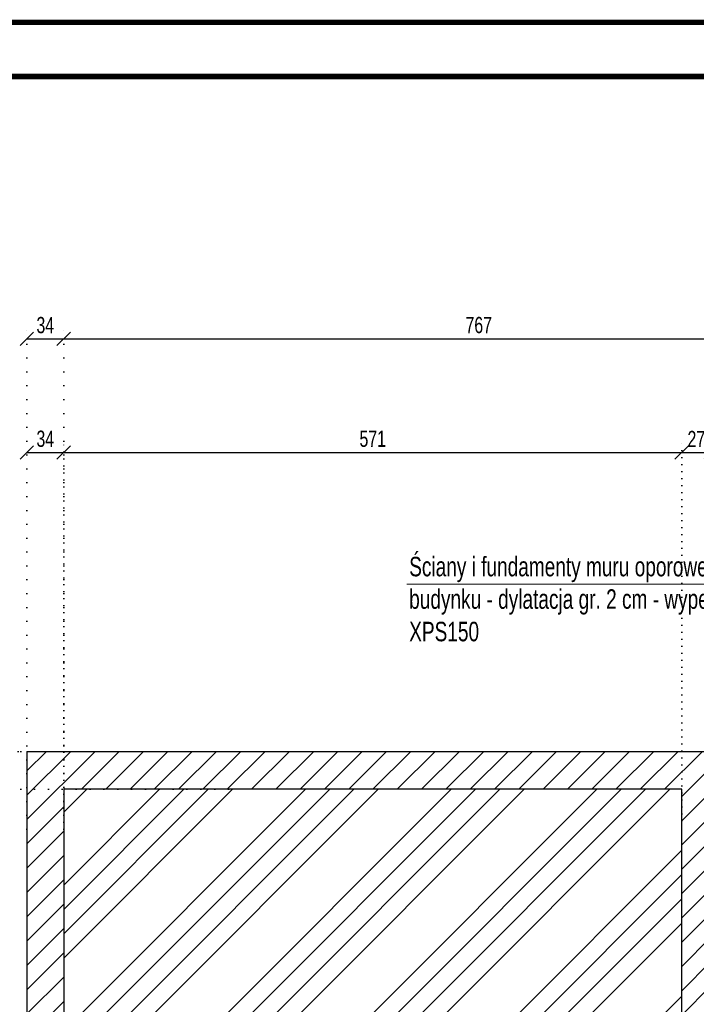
# Model space of a CAD drawing. Header units: millimetres. Extents: x 11149 to 111407, y -107619 to -23630.
# Tile 124 of 245: x 11775 to 12400, y -24540 to -23630. Entities that reach past the tile are written whole.
import ezdxf

# ---------------------------------------------------------------- set-up
doc = ezdxf.new("R2010")
doc.units = ezdxf.units.MM
doc.header["$LTSCALE"] = 2
doc.linetypes.add('DOT', pattern=[6.35, 0, -6.35])
doc.layers.get('0').update_dxf_attribs({"plot": 0})
doc.layers.get('Defpoints').update_dxf_attribs({"color": 1})
for name, color, linetype, lineweight in [('0_OPIS', 7, 'Continuous', 13), ('A_KRESKOWANIE', 9, 'Continuous', 0), ('A_ściany mur', 2, 'Continuous', 30), ('e-cad_wymiary', 4, 'Continuous', 9), ('Opisy', 7, 'Continuous', 13)]:
    doc.layers.add(name, color=color, linetype=linetype, lineweight=lineweight)
doc.layers.add('3DPLAN_A_KRESKOWANIE 1', color=253, linetype='Continuous')
doc.styles.add('e-cad_1', font='arial.ttf', dxfattribs={"width": 0.7})
doc.dimstyles.new('e-cad_1_100_[cm]', dxfattribs={"dimscale": 10, "dimtxt": 1.5, "dimasz": 1.25, "dimexe": 1.25, "dimexo": 0.625, "dimgap": 0.5, "dimtad": 1, "dimdec": 0, "dimrnd": 1, "dimzin": 1, "dimtxsty": 'e-cad_1', "dimblk": 'OBLIQUE', "dimcen": 2.5, "dimclrd": 256, "dimclre": 252, "dimclrt": 7, "dimadec": 0, "dimazin": 0, "dimtfac": 1, "dimtix": 1, "dimtmove": 2, "dimatfit": 3, "dimldrblk": 'NONE', "dimfxl": 60, "dimfxlon": 1, "dimarcsym": 0})

# ---------------------------------------------------------------- blocks, each defined once
blk = doc.blocks.new('_OBLIQUE')
at = {"color": 0, "linetype": 'ByBlock', "lineweight": -2}
blk.add_line((-0.5, -0.5), (0.5, 0.5), dxfattribs=at)
blk = doc.blocks.new('*D853')
at = {"layer": 'Defpoints', "color": 0}
for p in [(11620.49, -24305.89), (11894.96, -24305.89), (11807.75, -25282.89)]:
    blk.add_point(p, dxfattribs=at)
at = {"layer": 'e-cad_wymiary', "color": 252, "linetype": 'DOT', "lineweight": -2}
for p, q in [((11888.71, -24305.89), (11607.99, -24305.89)), ((11801.5, -25282.89), (11607.99, -25282.89))]:
    blk.add_line(p, q, dxfattribs=at)
at = {"layer": 'e-cad_wymiary', "lineweight": -2}
blk.add_line((11620.49, -25282.89), (11620.49, -24305.89), dxfattribs=at)
at = {"layer": 'e-cad_wymiary', "lineweight": -2, "xscale": 12.5, "yscale": 12.5, "zscale": 12.5}
for p, rotation in [((11620.49, -24305.89), 90), ((11620.49, -25282.89), 270)]:
    blk.add_blockref('_OBLIQUE', p, dxfattribs=dict(at, rotation=rotation))
at = {"layer": 'e-cad_wymiary', "color": 7, "insert": (11607.83, -24794.39), "char_height": 15, "attachment_point": 5, "rotation": 90, "style": 'e-cad_1'}
blk.add_mtext('977', dxfattribs=at)
blk = doc.blocks.new('_None')
blk = doc.blocks.new('*D859')
at = {"layer": 'Defpoints', "color": 0}
for p in [(11585.49, -24340.89), (11974.14, -24340.89), (11906.74, -24921.89)]:
    blk.add_point(p, dxfattribs=at)
at = {"layer": 'e-cad_wymiary', "color": 252, "linetype": 'DOT', "lineweight": -2}
for p, q in [((11967.89, -24340.89), (11572.99, -24340.89)), ((11900.49, -24921.89), (11572.99, -24921.89))]:
    blk.add_line(p, q, dxfattribs=at)
at = {"layer": 'e-cad_wymiary', "lineweight": -2}
blk.add_line((11585.49, -24921.89), (11585.49, -24340.89), dxfattribs=at)
at = {"layer": 'e-cad_wymiary', "lineweight": -2, "xscale": 12.5, "yscale": 12.5, "zscale": 12.5}
for p, rotation in [((11585.49, -24340.89), 90), ((11585.49, -24921.89), 270)]:
    blk.add_blockref('_OBLIQUE', p, dxfattribs=dict(at, rotation=rotation))
at = {"layer": 'e-cad_wymiary', "color": 7, "insert": (11572.83, -24631.39), "char_height": 15, "attachment_point": 5, "rotation": 90, "style": 'e-cad_1'}
blk.add_mtext('581', dxfattribs=at)
blk = doc.blocks.new('*D860')
at = {"layer": 'Defpoints', "color": 0}
for p in [(11585.49, -24305.89), (11974.14, -24305.89), (11974.14, -24340.89)]:
    blk.add_point(p, dxfattribs=at)
at = {"layer": 'e-cad_wymiary', "color": 252, "linetype": 'DOT', "lineweight": -2}
for p, q in [((11967.89, -24305.89), (11572.99, -24305.89)), ((11967.89, -24340.89), (11572.99, -24340.89))]:
    blk.add_line(p, q, dxfattribs=at)
at = {"layer": 'e-cad_wymiary', "lineweight": -2}
blk.add_line((11585.49, -24340.89), (11585.49, -24305.89), dxfattribs=at)
at = {"layer": 'e-cad_wymiary', "lineweight": -2, "xscale": 12.5, "yscale": 12.5, "zscale": 12.5}
for p, rotation in [((11585.49, -24305.89), 90), ((11585.49, -24340.89), 270)]:
    blk.add_blockref('_OBLIQUE', p, dxfattribs=dict(at, rotation=rotation))
at = {"layer": 'e-cad_wymiary', "color": 7, "insert": (11572.82, -24323.39), "char_height": 15, "attachment_point": 5, "rotation": 90, "style": 'e-cad_1'}
blk.add_mtext('35', dxfattribs=at)
blk = doc.blocks.new('*D931')
at = {"layer": 'Defpoints', "color": 0, "ltscale": 0.5}
for p in [(11815.61, -23924.89), (11781.49, -24383.93), (11815.61, -24383.93)]:
    blk.add_point(p, dxfattribs=at)
at = {"layer": 'e-cad_wymiary', "color": 252, "linetype": 'DOT', "lineweight": -2}
for p, q in [((11781.49, -24377.68), (11781.49, -23912.39)), ((11815.61, -24377.68), (11815.61, -23912.39))]:
    blk.add_line(p, q, dxfattribs=at)
at = {"layer": 'e-cad_wymiary', "lineweight": -2}
blk.add_line((11781.49, -23924.89), (11815.61, -23924.89), dxfattribs=at)
at = {"layer": 'e-cad_wymiary', "lineweight": -2, "ltscale": 0.5, "xscale": 12.5, "yscale": 12.5, "zscale": 12.5, "rotation": 180}
blk.add_blockref('_OBLIQUE', (11781.49, -23924.89), dxfattribs=at)
at = {"layer": 'e-cad_wymiary', "lineweight": -2, "ltscale": 0.5, "xscale": 12.5, "yscale": 12.5, "zscale": 12.5}
blk.add_blockref('_OBLIQUE', (11815.61, -23924.89), dxfattribs=at)
at = {"layer": 'e-cad_wymiary', "color": 7, "ltscale": 0.5, "insert": (11798.55, -23912.23), "char_height": 15, "attachment_point": 5, "style": 'e-cad_1'}
blk.add_mtext('34', dxfattribs=at)
blk = doc.blocks.new('*D932')
at = {"layer": 'Defpoints', "color": 0}
for p in [(12582.51, -23924.89), (12582.51, -24231.48), (11815.61, -24383.93)]:
    blk.add_point(p, dxfattribs=at)
at = {"layer": 'e-cad_wymiary', "color": 252, "linetype": 'DOT', "lineweight": -2}
for p, q in [((11815.61, -24377.68), (11815.61, -23912.39)), ((12582.51, -24225.23), (12582.51, -23912.39))]:
    blk.add_line(p, q, dxfattribs=at)
at = {"layer": 'e-cad_wymiary', "lineweight": -2}
blk.add_line((11815.61, -23924.89), (12582.51, -23924.89), dxfattribs=at)
at = {"layer": 'e-cad_wymiary', "lineweight": -2, "xscale": 12.5, "yscale": 12.5, "zscale": 12.5, "rotation": 180}
blk.add_blockref('_OBLIQUE', (11815.61, -23924.89), dxfattribs=at)
at = {"layer": 'e-cad_wymiary', "lineweight": -2, "xscale": 12.5, "yscale": 12.5, "zscale": 12.5}
blk.add_blockref('_OBLIQUE', (12582.51, -23924.89), dxfattribs=at)
at = {"layer": 'e-cad_wymiary', "color": 7, "insert": (12199.06, -23912.23), "char_height": 15, "attachment_point": 5, "style": 'e-cad_1'}
blk.add_mtext('767', dxfattribs=at)
blk = doc.blocks.new('*D1044')
at = {"layer": 'Defpoints', "color": 0, "ltscale": 0.5}
for p in [(11815.61, -24029.89), (11781.49, -24383.93), (11815.61, -24383.93)]:
    blk.add_point(p, dxfattribs=at)
at = {"layer": 'e-cad_wymiary', "color": 252, "linetype": 'DOT', "lineweight": -2}
for p, q in [((11781.49, -24377.68), (11781.49, -24017.39)), ((11815.61, -24377.68), (11815.61, -24017.39))]:
    blk.add_line(p, q, dxfattribs=at)
at = {"layer": 'e-cad_wymiary', "lineweight": -2}
blk.add_line((11781.49, -24029.89), (11815.61, -24029.89), dxfattribs=at)
at = {"layer": 'e-cad_wymiary', "lineweight": -2, "ltscale": 0.5, "xscale": 12.5, "yscale": 12.5, "zscale": 12.5, "rotation": 180}
blk.add_blockref('_OBLIQUE', (11781.49, -24029.89), dxfattribs=at)
at = {"layer": 'e-cad_wymiary', "lineweight": -2, "ltscale": 0.5, "xscale": 12.5, "yscale": 12.5, "zscale": 12.5}
blk.add_blockref('_OBLIQUE', (11815.61, -24029.89), dxfattribs=at)
at = {"layer": 'e-cad_wymiary', "color": 7, "ltscale": 0.5, "insert": (11798.55, -24017.23), "char_height": 15, "attachment_point": 5, "style": 'e-cad_1'}
blk.add_mtext('34', dxfattribs=at)
blk = doc.blocks.new('*D1045')
at = {"layer": 'Defpoints', "color": 0, "ltscale": 0.5}
for p in [(12386.61, -24029.89), (11815.61, -24383.93), (12386.61, -24376.17)]:
    blk.add_point(p, dxfattribs=at)
at = {"layer": 'e-cad_wymiary', "color": 252, "linetype": 'DOT', "lineweight": -2, "ltscale": 0.5}
for p, q in [((11815.61, -24377.68), (11815.61, -24017.39)), ((12386.61, -24369.92), (12386.61, -24017.39))]:
    blk.add_line(p, q, dxfattribs=at)
at = {"layer": 'e-cad_wymiary', "lineweight": -2, "ltscale": 0.5}
blk.add_line((11815.61, -24029.89), (12386.61, -24029.89), dxfattribs=at)
at = {"layer": 'e-cad_wymiary', "lineweight": -2, "ltscale": 0.5, "xscale": 12.5, "yscale": 12.5, "zscale": 12.5, "rotation": 180}
blk.add_blockref('_OBLIQUE', (11815.61, -24029.89), dxfattribs=at)
at = {"layer": 'e-cad_wymiary', "lineweight": -2, "ltscale": 0.5, "xscale": 12.5, "yscale": 12.5, "zscale": 12.5}
blk.add_blockref('_OBLIQUE', (12386.61, -24029.89), dxfattribs=at)
at = {"layer": 'e-cad_wymiary', "color": 7, "ltscale": 0.5, "insert": (12101.11, -24017.23), "char_height": 15, "attachment_point": 5, "style": 'e-cad_1'}
blk.add_mtext('571', dxfattribs=at)
blk = doc.blocks.new('*D1046')
at = {"layer": 'Defpoints', "color": 0, "ltscale": 0.5}
for p in [(12413.61, -24029.89), (12386.61, -24376.17), (12413.61, -24387.02)]:
    blk.add_point(p, dxfattribs=at)
at = {"layer": 'e-cad_wymiary', "color": 252, "linetype": 'DOT', "lineweight": -2, "ltscale": 0.5}
for p, q in [((12386.61, -24369.92), (12386.61, -24017.39)), ((12413.61, -24380.77), (12413.61, -24017.39))]:
    blk.add_line(p, q, dxfattribs=at)
at = {"layer": 'e-cad_wymiary', "lineweight": -2, "ltscale": 0.5}
blk.add_line((12386.61, -24029.89), (12413.61, -24029.89), dxfattribs=at)
at = {"layer": 'e-cad_wymiary', "lineweight": -2, "ltscale": 0.5, "xscale": 12.5, "yscale": 12.5, "zscale": 12.5, "rotation": 180}
blk.add_blockref('_OBLIQUE', (12386.61, -24029.89), dxfattribs=at)
at = {"layer": 'e-cad_wymiary', "lineweight": -2, "ltscale": 0.5, "xscale": 12.5, "yscale": 12.5, "zscale": 12.5}
blk.add_blockref('_OBLIQUE', (12413.61, -24029.89), dxfattribs=at)
at = {"layer": 'e-cad_wymiary', "color": 7, "ltscale": 0.5, "insert": (12400.11, -24017.36), "char_height": 15, "attachment_point": 5, "style": 'e-cad_1'}
blk.add_mtext('27', dxfattribs=at)

msp = doc.modelspace()

# ---------------------------------------------------------------- hatches: boundary and pattern name
at = {"layer": '3DPLAN_A_KRESKOWANIE 1', "transparency": 33554687}
h = msp.add_hatch(dxfattribs=at)
h.set_pattern_fill('ANSI31', color=256, scale=5, style=0)
h.set_pattern_definition([(45, (12744.33, -25853.178), (-11.22532, 11.22532), [])])
h.paths.add_polyline_path([(11781.49, -25282.89), (11781.49, -24305.89), (12661.49, -24305.89), (12667.51, -24305.89), (12712.91, -24305.89), (12712.91, -24343.89), (12608.61, -24343.89), (12608.61, -24485.89), (12593.61, -24485.89), (12593.61, -24344.89), (12413.61, -24344.89), (12413.61, -24424.89), (12442.61, -24424.89), (12442.61, -24456.89), (12413.61, -24456.89), (12413.61, -24561.89), (12386.61, -24561.89), (12386.61, -24340.89), (11815.61, -24340.89), (11815.61, -24631.39), (11815.61, -24921.89), (11815.61, -25210.89), (12137.8, -25210.89), (12148.05, -25210.89), (12170.29, -25210.89), (12200.73, -25210.89), (12231.17, -25210.89), (12247.61, -25210.89), (12261.61, -25210.89), (12276.61, -25210.89), (12390.61, -25210.89), (12390.61, -25189.89), (12417.61, -25189.89), (12417.61, -25210.89), (12583.61, -25210.89), (12583.61, -25169.89), (12603.61, -25169.89), (12603.61, -25207.89), (12832.61, -25207.89), (12832.61, -25236.89), (12750.61, -25236.89), (12721.11, -25236.89), (12490.11, -25236.89), (12478.11, -25236.89), (12458.11, -25236.89), (12218.11, -25236.89), (11827.61, -25236.89), (11827.61, -25252.89), (11818.61, -25252.89), (11818.61, -25282.89)])
at = {"layer": 'A_KRESKOWANIE', "transparency": 33554687}
h = msp.add_hatch(dxfattribs=at)
h.set_pattern_fill('ANSI34', color=256, scale=5)
h.set_pattern_definition([(45, (0, 124.95), (-67.35192, 67.35192), []), (45, (22.45, 124.95), (-67.35192, 67.35192), []), (45, (44.9, 124.95), (-67.35192, 67.35192), []), (45, (67.35, 124.95), (-67.35192, 67.35192), [])])
h.paths.add_polyline_path([(11815.61, -24340.89), (11815.61, -24631.39), (11852.61, -24631.39), (11852.61, -24884.89), (12386.61, -24884.89), (12386.61, -24656.89), (12386.61, -24561.89), (12386.61, -24340.89)])
h.paths.add_polyline_path([(11815.61, -24921.89), (11815.61, -24631.39), (11852.61, -24631.39), (11852.61, -24884.89), (12386.61, -24884.89), (12386.61, -24921.89)])

# ---------------------------------------------------------------- linework, layer by layer
at = {"layer": '0_OPIS', "const_width": 5}
for points in [[(11151.87, -23632.55), (17451.87, -23632.55), (17451.87, -26602.55), (11151.87, -26602.55)], [(11451.87, -23682.55), (17401.87, -23682.55), (17401.87, -26552.55), (11451.87, -26552.55)]]:
    msp.add_lwpolyline(points, close=True, dxfattribs=at)
at = {"layer": 'A_ściany mur', "ltscale": 0.1}
for p, q in [((11781.49, -24305.89), (12661.49, -24305.89)), ((11781.49, -24305.89), (11781.49, -25282.89)), ((12386.61, -24340.89), (11815.61, -24340.89)), ((11815.61, -24340.89), (11815.61, -24921.89)), ((12386.61, -24561.89), (12386.61, -24340.89))]:
    msp.add_line(p, q, dxfattribs=at)
at = {"layer": 'Opisy'}
for points in [[(12132.67, -24151.62), (12563.7, -24151.62), (12680.01, -24304.89)], [(12132.67, -24151.62), (12799.5, -24151.62), (12915.81, -24304.89)]]:
    msp.add_lwpolyline(points, dxfattribs=at)

# ---------------------------------------------------------------- texts
at = {"layer": 'Opisy', "insert": (12134.81, -24126.22), "char_height": 18, "width": 428.6874, "attachment_point": 1, "style": 'e-cad_1'}
msp.add_mtext('Ściany i fundamenty muru oporowego oddylatować od budynku - dylatacja gr. 2 cm - wypełnić styrodurem XPS150', dxfattribs=at)

# ---------------------------------------------------------------- dimensions: what is measured, and where the dimension line sits
at = {"layer": 'e-cad_wymiary'}
for base, picture, middle in [((11815.61, -23924.89), '*D931', (11798.55, -23912.23)), ((11815.61, -24029.89), '*D1044', (11798.55, -24017.23))]:
    dim = msp.add_linear_dim(base=base, p1=(11781.49, -24383.93), p2=(11815.61, -24383.93), dimstyle='e-cad_1_100_[cm]', override={"dimblk": 'OBLIQUE'}, dxfattribs=at)
    dim.commit()
    dim.dimension.update_dxf_attribs({"geometry": picture, "text_midpoint": middle})
dim = msp.add_linear_dim(base=(12582.51, -23924.89), p1=(11815.61, -24383.93), p2=(12582.51, -24231.48), dimstyle='e-cad_1_100_[cm]', dxfattribs=at)
dim.commit()
dim.dimension.update_dxf_attribs({"geometry": '*D932', "text_midpoint": (12199.06, -23912.23)})
at = {"layer": 'e-cad_wymiary', "ltscale": 0.5}
for base, p1, p2, picture, middle in [((12386.61, -24029.89), (11815.61, -24383.93), (12386.61, -24376.17), '*D1045', (12101.11, -24017.23)), ((12413.61, -24029.89), (12386.61, -24376.17), (12413.61, -24387.02), '*D1046', (12400.11, -24017.36))]:
    dim = msp.add_linear_dim(base=base, p1=p1, p2=p2, dimstyle='e-cad_1_100_[cm]', dxfattribs=at)
    dim.commit()
    dim.dimension.update_dxf_attribs({"geometry": picture, "text_midpoint": middle})
at = {"layer": 'e-cad_wymiary'}
for base, p1, p2, picture, middle in [((11585.49, -24305.89), (11974.14, -24340.89), (11974.14, -24305.89), '*D860', (11572.82, -24323.39)), ((11620.49, -24305.89), (11807.75, -25282.89), (11894.96, -24305.89), '*D853', (11607.83, -24794.39)), ((11585.49, -24340.89), (11906.74, -24921.89), (11974.14, -24340.89), '*D859', (11572.83, -24631.39))]:
    dim = msp.add_linear_dim(base=base, p1=p1, p2=p2, angle=90, dimstyle='e-cad_1_100_[cm]', dxfattribs=at)
    dim.commit()
    dim.dimension.update_dxf_attribs({"geometry": picture, "text_midpoint": middle})

doc.saveas('drawing.dxf')
